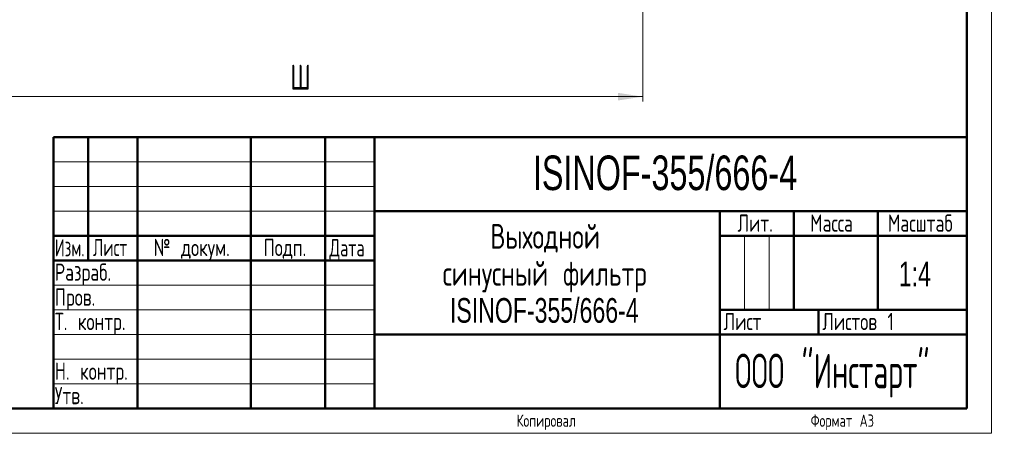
# Model space of a CAD drawing. Header units: millimetres. Extents: x 0 to 1198, y 0 to 1680.
# Tile 2 of 5: x 401 to 1198, y 0 to 335. Entities that reach past the tile are written whole.
import ezdxf

# ---------------------------------------------------------------- set-up
doc = ezdxf.new("R2010")
doc.units = ezdxf.units.MM
doc.header["$LTSCALE"] = 4
doc.linetypes.add('SLD-Сплошная', pattern=[0])
doc.styles.add('SLDTEXTSTYLE0', font='TXT', dxfattribs={"width": 0.7})
doc.styles.add('SLDTEXTSTYLE1', font='TXT', dxfattribs={"width": 0.7, "bigfont": 'bigfont'})
doc.styles.add('SLDTEXTSTYLE2', font='TXT', dxfattribs={"width": 0.705079, "bigfont": 'bigfont'})
doc.styles.add('SLDTEXTSTYLE3', font='TXT', dxfattribs={"width": 0.648852, "bigfont": 'bigfont'})
doc.styles.add('SLDTEXTSTYLE4', font='TXT', dxfattribs={"width": 0.632021, "bigfont": 'bigfont'})
doc.styles.add('SLDTEXTSTYLE5', font='TXT', dxfattribs={"width": 0.625377, "bigfont": 'bigfont'})
doc.styles.add('SLDTEXTSTYLE6', font='TXT', dxfattribs={"width": 0.583291, "bigfont": 'bigfont'})
doc.dimstyles.new('SLDDIMSTYLE0', dxfattribs={"dimtxt": 20, "dimasz": 20, "dimexe": 0, "dimexo": 0.0625, "dimgap": 5, "dimtad": 2, "dimdec": 1, "dimrnd": 1e-09, "dimzin": 12, "dimdsep": 46, "dimtxsty": 'SLDTEXTSTYLE0', "dimsah": 1, "dimcen": 0.09, "dimadec": 0, "dimazin": 3, "dimtfac": 1, "dimtdec": 3, "dimtofl": 0, "dimtmove": 0, "dimatfit": 3, "dimfxl": 0, "dimfrac": 2, "dimtolj": 1, "dimtzin": 12, "dimarcsym": 0})

# ---------------------------------------------------------------- blocks, each defined once
blk = doc.blocks.new('SW_NOTE_0')
at = {"color": 0, "linetype": 'Continuous', "lineweight": 0, "char_height": 20, "attachment_point": 2}
for s, insert, style in [('Выходной', (46.25, 25.7), 'SLDTEXTSTYLE1'), ('синусный фильтр', (45.91, -4.3), 'SLDTEXTSTYLE1'), ('ISINOF-355/666-4', (45.58, -34.3), 'SLDTEXTSTYLE0')]:
    blk.add_mtext(s, dxfattribs=dict(at, insert=insert, style=style))
blk = doc.blocks.new('_D_1')
at = {"color": 7, "linetype": 'SLD-Сплошная', "lineweight": 0}
for p, q in [((905.53, 715.08), (905.53, 268.81)), ((349.55, 484.77), (349.55, 268.81)), ((349.55, 272.81), (905.53, 272.81))]:
    blk.add_line(p, q, dxfattribs=at)
at = {"color": 7, "linetype": 'SLD-Сплошная', "lineweight": 18}
for points in [[(349.55, 272.81), (369.55, 269.73), (369.55, 275.89)], [(905.53, 272.81), (885.53, 275.89), (885.53, 269.73)]]:
    blk.add_solid(points, dxfattribs=at)
at = {"color": 7, "linetype": 'SLD-Сплошная', "lineweight": 18, "insert": (619.72, 298.59), "char_height": 20, "attachment_point": 1, "style": 'SLDTEXTSTYLE1'}
blk.add_mtext('Ш', dxfattribs=at)

msp = doc.modelspace()

# ---------------------------------------------------------------- linework, layer by layer
at = {"color": 7, "linetype": 'SLD-Сплошная', "lineweight": 18}
for p, q in [((1188, 1680), (1188, 0)), ((428, 220), (688, 220)), ((428, 200), (688, 200)), ((428, 180), (688, 180)), ((988, 160), (988, 100)), ((1008, 160), (1008, 100)), ((428, 120), (688, 120)), ((428, 100), (688, 100)), ((428, 80), (688, 80)), ((428, 60), (688, 60)), ((428, 40), (688, 40)), ((0, 0), (1188, 0))]:
    msp.add_line(p, q, dxfattribs=at)
at = {"color": 7, "linetype": 'SLD-Сплошная', "lineweight": 50}
for p, q in [((1168, 20), (1168, 1660)), ((428, 240), (1168, 240)), ((428, 240), (428, 20)), ((456, 140), (456, 240)), ((496, 240), (496, 20)), ((588, 240), (588, 20)), ((648, 240), (648, 20)), ((688, 240), (688, 20)), ((688, 180), (1168, 180)), ((968, 180), (968, 20)), ((1028, 180), (1028, 100)), ((1096, 180), (1096, 100)), ((428, 160), (688, 160)), ((968, 160), (1168, 160)), ((428, 140), (688, 140)), ((968, 100), (1168, 100)), ((1048, 100), (1048, 80)), ((688, 80), (1168, 80)), ((80, 20), (1168, 20))]:
    msp.add_line(p, q, dxfattribs=at)

# ---------------------------------------------------------------- block references
at = {"color": 7, "linetype": 'Continuous', "lineweight": 0}
msp.add_blockref('SW_NOTE_0', (780.11, 143.9), dxfattribs=at)

# ---------------------------------------------------------------- texts
for s, insert, char_height, attachment_point, style in [('ISINOF-355/666-4', (923.52, 225.11), 28, 2, 'SLDTEXTSTYLE0'), ('Лит.', (996.63, 177.35), 14, 2, 'SLDTEXTSTYLE1'), ('Масса', (1058.44, 177.35), 14, 2, 'SLDTEXTSTYLE1'), ('Масштаб', (1130.38, 177.35), 14, 2, 'SLDTEXTSTYLE2'), ('Изм.', (441.09, 157.35), 14, 2, 'SLDTEXTSTYLE5'), ('Лист', (473.82, 157.59), 14, 2, 'SLDTEXTSTYLE4'), ('№ докум.', (539.95, 157.59), 14, 2, 'SLDTEXTSTYLE1'), ('Подп.', (615.51, 157.59), 14, 2, 'SLDTEXTSTYLE1'), ('Дата', (665.87, 157.35), 14, 2, 'SLDTEXTSTYLE3'), ('Разраб.', (429, 137.59), 14, 1, 'SLDTEXTSTYLE1'), ('1:4', (1125.96, 139.15), 20, 2, 'SLDTEXTSTYLE0'), ('Пров.', (429, 117.35), 14, 1, 'SLDTEXTSTYLE1'), ('Т. контр.', (429, 97.59), 14, 1, 'SLDTEXTSTYLE1'), ('Лист', (971, 97.59), 14, 1, 'SLDTEXTSTYLE1'), ('Листов 1', (1051, 97.59), 14, 1, 'SLDTEXTSTYLE1'), ('ООО "Инстарт"', (1059.07, 64.56), 28, 2, 'SLDTEXTSTYLE6'), ('Н. контр.', (429, 57.35), 14, 1, 'SLDTEXTSTYLE1'), ('Утв.', (429, 37.59), 14, 1, 'SLDTEXTSTYLE1'), ('Копировал', (827.22, 15.29), 10, 2, 'SLDTEXTSTYLE1'), ('Формат А3', (1067.24, 15.29), 10, 2, 'SLDTEXTSTYLE1')]:
    msp.add_mtext(s, dxfattribs=dict(at, insert=insert, char_height=char_height, attachment_point=attachment_point, style=style))

# ---------------------------------------------------------------- dimensions: what is measured, and where the dimension line sits
at = {"color": 7, "linetype": 'SLD-Сплошная', "lineweight": 18}
dim = msp.add_linear_dim(base=(905.53, 272.81), p1=(349.55, 484.81), p2=(905.53, 715.12), text='Ш', dimstyle='SLDDIMSTYLE0', dxfattribs=at)
dim.commit()
dim.dimension.update_dxf_attribs({"geometry": '_D_1', "text_midpoint": (627.54, 272.81), "dimtype": 160})

doc.saveas('drawing.dxf')
